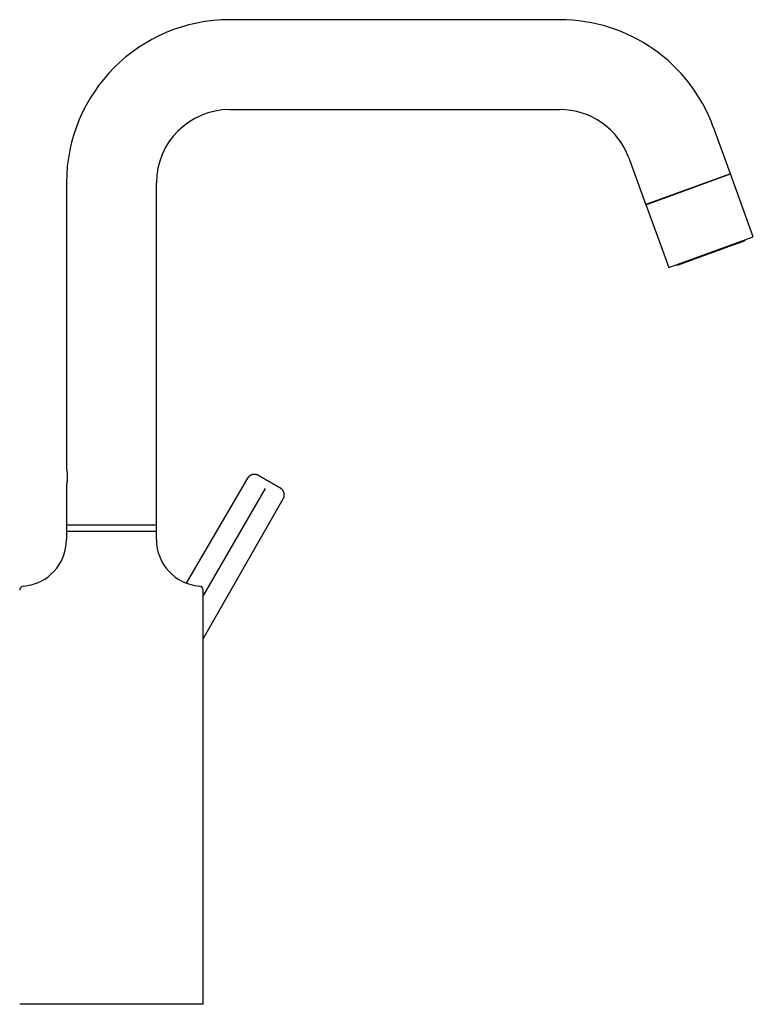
# Model space of a CAD drawing. Header units: millimetres. Extents: x 8 to 706, y 12 to 682.
# Tile 27 of 27: x 520 to 706, y 433 to 682. Entities that reach past the tile are written whole.
import ezdxf

# ---------------------------------------------------------------- set-up
doc = ezdxf.new("R2010")
doc.units = ezdxf.units.MM

msp = doc.modelspace()

# ---------------------------------------------------------------- linework, layer by layer
at = {"color": 7, "linetype": 'Continuous', "lineweight": 30}
for p, q in [((656.7, 682.22), (573.04, 682.22)), ((573.04, 659.42), (656.7, 659.42)), ((699.93, 643.1), (695.61, 654.98)), ((674.18, 647.18), (678.51, 635.3)), ((699.92, 643.13), (678.5, 635.33)), ((678.51, 635.3), (699.93, 643.1)), ((705.74, 627.15), (699.92, 643.13)), ((531.64, 640.82), (531.64, 568.37)), ((554.44, 552.55), (554.44, 640.82)), ((678.5, 635.33), (684.31, 619.35)), ((684.31, 619.35), (705.74, 627.15)), ((577.54, 565.93), (561.99, 539.33)), ((531.64, 564.17), (531.64, 552.55)), ((566.29, 536.02), (582.07, 563.33)), ((566.29, 525.2), (586.59, 560.71)), ((531.64, 554.03), (531.64, 550.38)), ((531.64, 552.55), (554.44, 552.55)), ((554.44, 550.38), (554.44, 554.03)), ((566.29, 432.53), (566.29, 537.57))]:
    msp.add_line(p, q, dxfattribs=at)
for centre, radius, start, end in [((573.04, 640.82), 41.4, 90, 180), ((656.7, 640.82), 41.4, 20, 90), ((573.04, 640.82), 18.6, 90, 180), ((656.7, 640.82), 18.6, 20, 90), ((519.79, 550.38), 11.85, 274.4633, 360), ((566.29, 550.38), 11.85, 180, 265.5367), ((520.79, 537.57), 1, 94.4633, 180), ((565.29, 537.57), 1, 0, 85.5367)]:
    msp.add_arc(centre, radius, start, end, dxfattribs=at)
for points, knots in [([(694.84, 623.03), (694.95, 623.06), (695.15, 623.14), (695.46, 623.25), (695.77, 623.36), (696.07, 623.47), (696.38, 623.59), (696.68, 623.69), (696.97, 623.8), (697.25, 623.9), (697.53, 624), (697.81, 624.1), (698.08, 624.21), (698.37, 624.31), (698.65, 624.41), (698.92, 624.51), (699.19, 624.61), (699.46, 624.71), (699.72, 624.8), (699.96, 624.89), (700.19, 624.97), (700.42, 625.06), (700.64, 625.14), (700.86, 625.22), (701.08, 625.3), (701.29, 625.37), (701.49, 625.45), (701.69, 625.52), (701.87, 625.59), (702.05, 625.65), (702.21, 625.71), (702.36, 625.76), (702.5, 625.81), (702.63, 625.86), (702.76, 625.91), (702.88, 625.95), (702.99, 625.99), (703.09, 626.03), (703.18, 626.06), (703.25, 626.09), (703.32, 626.11), (703.37, 626.13), (703.42, 626.15), (703.45, 626.16), (703.47, 626.17), (703.48, 626.17), (703.48, 626.17)], [0, 0, 0, 0, 0.0233508, 0.0466582, 0.0699535, 0.0932685, 0.1166346, 0.1400214, 0.1620152, 0.1839839, 0.2059541, 0.2279519, 0.2500037, 0.2733647, 0.2966764, 0.3199701, 0.3432775, 0.3666298, 0.3900093, 0.4120002, 0.4339646, 0.4559288, 0.4779192, 0.499962, 0.5233175, 0.5466275, 0.5699234, 0.5932367, 0.6165989, 0.6399866, 0.6619843, 0.6839568, 0.7059304, 0.7279315, 0.7499863, 0.7733554, 0.7966748, 0.8199758, 0.8432899, 0.8666485, 0.8900347, 0.912031, 0.9339993, 0.9559659, 0.9779574, 1, 1, 1, 1]), ([(703.48, 626.17), (703.49, 626.17), (703.51, 626.18), (703.53, 626.19), (703.55, 626.2), (703.57, 626.21), (703.58, 626.22), (703.59, 626.23), (703.6, 626.24), (703.61, 626.24), (703.62, 626.25), (703.63, 626.27), (703.66, 626.29), (703.68, 626.32), (703.7, 626.35), (703.71, 626.38), (703.72, 626.4), (703.73, 626.42), (703.73, 626.42)], [0, 0, 0, 0, 0.135531, 0.252505, 0.350913, 0.430853, 0.492633, 0.537082, 0.55353, 0.566947, 0.600505, 0.634277, 0.68793, 0.785501, 0.838958, 0.903603, 0.979737, 1, 1, 1, 1]), ([(686.67, 620.05), (686.67, 620.05), (686.66, 620.05), (686.67, 620.05), (686.69, 620.06), (686.72, 620.07), (686.77, 620.09), (686.82, 620.11), (686.88, 620.13), (686.95, 620.15), (687.03, 620.18), (687.12, 620.22), (687.22, 620.25), (687.33, 620.29), (687.46, 620.34), (687.6, 620.39), (687.74, 620.44), (687.9, 620.5), (688.06, 620.56), (688.23, 620.62), (688.4, 620.68), (688.58, 620.75), (688.77, 620.82), (688.97, 620.89), (689.18, 620.97), (689.41, 621.05), (689.64, 621.13), (689.88, 621.22), (690.12, 621.31), (690.37, 621.4), (690.62, 621.49), (690.87, 621.58), (691.12, 621.67), (691.38, 621.77), (691.65, 621.86), (691.93, 621.97), (692.22, 622.07), (692.51, 622.18), (692.8, 622.28), (693.1, 622.39), (693.4, 622.5), (693.69, 622.61), (693.97, 622.71), (694.26, 622.82), (694.55, 622.92), (694.75, 622.99), (694.84, 623.03)], [0, 0, 0, 0, 0.023354, 0.046662, 0.069957, 0.093269, 0.11663, 0.140015, 0.16201, 0.183981, 0.205954, 0.227956, 0.250014, 0.27338, 0.296699, 0.32, 0.343316, 0.366678, 0.390066, 0.412063, 0.434033, 0.456001, 0.477994, 0.500038, 0.523392, 0.546699, 0.569991, 0.593298, 0.616654, 0.640032, 0.662021, 0.683985, 0.705952, 0.727947, 0.749996, 0.77336, 0.796674, 0.819972, 0.843284, 0.866642, 0.89004, 0.912048, 0.934021, 0.955987, 0.977971, 1, 1, 1, 1]), ([(686.32, 620.08), (686.32, 620.08), (686.33, 620.08), (686.35, 620.07), (686.39, 620.05), (686.42, 620.04), (686.45, 620.03), (686.47, 620.03), (686.49, 620.03), (686.51, 620.03), (686.53, 620.03), (686.55, 620.03), (686.57, 620.03), (686.6, 620.03), (686.63, 620.04), (686.66, 620.05), (686.67, 620.05)], [0, 0, 0, 0, 0.017115, 0.072924, 0.128566, 0.23958, 0.295051, 0.323335, 0.356848, 0.398922, 0.451067, 0.514042, 0.588241, 0.704965, 0.842212, 1, 1, 1, 1]), ([(531.64, 568.37), (531.64, 568.37), (531.64, 568.37), (531.64, 568.36), (531.64, 568.34), (531.64, 568.33), (531.65, 568.32)], [0, 0, 0, 0, 0.223716, 0.47991, 0.739955, 1, 1, 1, 1]), ([(531.65, 568.32), (531.65, 568.31), (531.65, 568.29), (531.66, 568.25), (531.67, 568.21), (531.67, 568.16), (531.68, 568.1), (531.69, 568.04), (531.7, 567.98), (531.71, 567.91), (531.72, 567.83), (531.73, 567.75), (531.75, 567.66), (531.76, 567.57), (531.77, 567.48), (531.78, 567.38), (531.79, 567.28), (531.8, 567.17), (531.8, 567.06), (531.81, 566.95), (531.82, 566.84), (531.82, 566.72), (531.83, 566.61), (531.83, 566.49), (531.83, 566.37), (531.83, 566.25), (531.83, 566.14), (531.83, 566.02), (531.83, 565.91), (531.82, 565.79), (531.82, 565.68), (531.81, 565.57), (531.8, 565.46), (531.79, 565.35), (531.78, 565.25), (531.78, 565.15), (531.77, 565.05), (531.75, 564.96), (531.74, 564.87), (531.73, 564.79), (531.72, 564.71), (531.71, 564.63), (531.7, 564.56), (531.69, 564.49), (531.68, 564.43), (531.67, 564.38), (531.66, 564.33), (531.66, 564.29), (531.65, 564.25), (531.65, 564.22), (531.64, 564.2), (531.64, 564.18), (531.64, 564.17), (531.64, 564.17), (531.64, 564.17)], [0, 0, 0, 0, 0.019004, 0.038024, 0.057028, 0.07659, 0.096168, 0.115731, 0.134732, 0.153749, 0.172751, 0.192296, 0.211856, 0.231401, 0.25055, 0.269713, 0.288862, 0.308573, 0.328301, 0.348012, 0.367034, 0.386071, 0.405092, 0.424684, 0.444291, 0.463882, 0.482624, 0.50138, 0.520122, 0.539408, 0.558711, 0.577997, 0.596746, 0.615508, 0.634257, 0.653534, 0.672826, 0.692104, 0.711131, 0.730172, 0.749199, 0.768771, 0.788359, 0.807931, 0.827079, 0.846242, 0.86539, 0.885107, 0.90484, 0.924557, 0.943481, 0.962421, 0.981346, 1, 1, 1, 1]), ([(580.27, 566.66), (580.26, 566.66), (580.23, 566.68), (580.2, 566.69), (580.18, 566.71), (580.16, 566.72), (580.14, 566.73), (580.12, 566.74), (580.07, 566.76), (579.99, 566.79), (579.89, 566.83), (579.8, 566.85), (579.7, 566.88), (579.58, 566.9), (579.44, 566.92), (579.3, 566.93), (579.16, 566.92), (579.02, 566.91), (578.89, 566.89), (578.76, 566.86), (578.66, 566.83), (578.57, 566.8), (578.5, 566.77), (578.42, 566.74), (578.34, 566.7), (578.24, 566.64), (578.14, 566.58), (578.03, 566.5), (577.93, 566.42), (577.84, 566.33), (577.76, 566.24), (577.68, 566.15), (577.61, 566.04), (577.56, 565.97), (577.54, 565.93)], [0, 0, 0, 0, 0.013289, 0.024183, 0.032694, 0.039991, 0.047251, 0.054473, 0.061656, 0.10098, 0.130929, 0.161531, 0.193825, 0.234865, 0.278413, 0.32405, 0.369588, 0.41459, 0.456001, 0.496742, 0.53673, 0.559941, 0.584604, 0.611692, 0.641159, 0.677444, 0.71659, 0.758436, 0.802786, 0.839914, 0.878359, 0.917966, 0.958572, 1, 1, 1, 1]), ([(583.06, 565.04), (583.02, 565.07), (582.92, 565.12), (582.79, 565.2), (582.65, 565.28), (582.52, 565.36), (582.38, 565.44), (582.25, 565.51), (582.12, 565.59), (581.98, 565.67), (581.85, 565.75), (581.71, 565.83), (581.57, 565.91), (581.44, 565.98), (581.31, 566.05), (581.19, 566.12), (581.08, 566.19), (580.97, 566.25), (580.87, 566.31), (580.78, 566.36), (580.69, 566.41), (580.61, 566.46), (580.54, 566.5), (580.48, 566.54), (580.42, 566.57), (580.37, 566.6), (580.33, 566.62), (580.3, 566.64), (580.28, 566.65), (580.27, 566.66), (580.27, 566.66), (580.27, 566.66)], [0, 0, 0, 0, 0.03101, 0.062099, 0.093352, 0.124849, 0.156072, 0.187279, 0.218543, 0.24994, 0.285843, 0.321576, 0.357249, 0.393156, 0.429008, 0.4646, 0.500052, 0.535565, 0.571161, 0.60696, 0.642847, 0.678542, 0.714252, 0.750085, 0.786004, 0.821724, 0.857351, 0.89322, 0.929049, 0.964603, 1, 1, 1, 1]), ([(585.86, 563.43), (585.85, 563.43), (585.85, 563.43), (585.84, 563.44), (585.81, 563.45), (585.78, 563.47), (585.74, 563.5), (585.69, 563.52), (585.64, 563.56), (585.57, 563.6), (585.5, 563.64), (585.42, 563.68), (585.33, 563.73), (585.24, 563.79), (585.14, 563.84), (585.03, 563.91), (584.92, 563.97), (584.8, 564.04), (584.67, 564.11), (584.54, 564.19), (584.41, 564.27), (584.27, 564.35), (584.13, 564.43), (583.98, 564.52), (583.83, 564.6), (583.68, 564.69), (583.52, 564.78), (583.37, 564.87), (583.22, 564.95), (583.11, 565.01), (583.06, 565.04)], [0, 0, 0, 0, 0.035557, 0.070973, 0.106364, 0.141843, 0.177524, 0.21352, 0.249937, 0.286393, 0.322418, 0.358122, 0.393615, 0.42901, 0.464422, 0.499965, 0.535491, 0.57109, 0.606878, 0.642769, 0.678479, 0.714186, 0.749998, 0.786509, 0.822565, 0.858276, 0.893759, 0.929128, 0.964503, 1, 1, 1, 1]), ([(586.59, 560.71), (586.61, 560.74), (586.65, 560.82), (586.71, 560.93), (586.75, 561.05), (586.79, 561.17), (586.82, 561.29), (586.84, 561.41), (586.85, 561.55), (586.86, 561.67), (586.86, 561.78), (586.85, 561.88), (586.84, 561.96), (586.83, 562.04), (586.81, 562.11), (586.79, 562.21), (586.75, 562.33), (586.7, 562.47), (586.64, 562.6), (586.57, 562.73), (586.5, 562.85), (586.41, 562.96), (586.33, 563.05), (586.26, 563.13), (586.19, 563.19), (586.12, 563.25), (586.05, 563.3), (586, 563.34), (585.97, 563.36), (585.95, 563.38), (585.92, 563.39), (585.89, 563.41), (585.87, 563.42), (585.86, 563.43)], [0, 0, 0, 0, 0.041428, 0.082033, 0.121641, 0.160085, 0.197214, 0.241564, 0.283411, 0.322558, 0.358844, 0.388826, 0.416342, 0.441341, 0.464974, 0.488893, 0.536673, 0.585404, 0.630403, 0.675936, 0.72157, 0.765116, 0.806154, 0.838445, 0.869045, 0.898991, 0.924038, 0.949103, 0.95707, 0.965081, 0.973892, 0.985489, 1, 1, 1, 1]), ([(543.04, 554.03), (542.92, 554.03), (542.68, 554.03), (542.32, 554.03), (541.96, 554.03), (541.61, 554.03), (541.25, 554.03), (540.9, 554.03), (540.54, 554.03), (540.17, 554.03), (539.79, 554.03), (539.41, 554.03), (539.04, 554.03), (538.68, 554.03), (538.34, 554.03), (538.02, 554.03), (537.7, 554.03), (537.39, 554.03), (537.08, 554.03), (536.78, 554.03), (536.47, 554.03), (536.16, 554.03), (535.85, 554.03), (535.55, 554.03), (535.26, 554.03), (534.98, 554.03), (534.72, 554.03), (534.48, 554.03), (534.25, 554.03), (534.03, 554.03), (533.81, 554.03), (533.61, 554.03), (533.4, 554.03), (533.2, 554.03), (533.01, 554.03), (532.83, 554.03), (532.66, 554.03), (532.51, 554.03), (532.37, 554.03), (532.25, 554.03), (532.14, 554.03), (532.04, 554.03), (531.95, 554.03), (531.87, 554.03), (531.8, 554.03), (531.74, 554.03), (531.7, 554.03), (531.66, 554.03), (531.64, 554.03), (531.64, 554.03), (531.64, 554.03)], [0, 0, 0, 0, 0.02, 0.04, 0.06, 0.08, 0.1, 0.12, 0.140001, 0.162, 0.184, 0.206, 0.228, 0.25, 0.27, 0.29, 0.31, 0.33, 0.35, 0.37, 0.390001, 0.412, 0.434, 0.456, 0.478, 0.5, 0.52, 0.54, 0.56, 0.58, 0.6, 0.62, 0.640001, 0.662, 0.684, 0.706, 0.728, 0.75, 0.77, 0.79, 0.81, 0.83, 0.85, 0.87, 0.890001, 0.912, 0.934, 0.956, 0.978, 1, 1, 1, 1]), ([(554.44, 554.03), (554.44, 554.03), (554.43, 554.03), (554.42, 554.03), (554.39, 554.03), (554.35, 554.03), (554.3, 554.03), (554.24, 554.03), (554.16, 554.03), (554.07, 554.03), (553.97, 554.03), (553.85, 554.03), (553.71, 554.03), (553.57, 554.03), (553.43, 554.03), (553.28, 554.03), (553.11, 554.03), (552.94, 554.03), (552.76, 554.03), (552.57, 554.03), (552.36, 554.03), (552.13, 554.03), (551.89, 554.03), (551.64, 554.03), (551.37, 554.03), (551.11, 554.03), (550.84, 554.03), (550.58, 554.03), (550.3, 554.03), (550.02, 554.03), (549.74, 554.03), (549.44, 554.03), (549.14, 554.03), (548.81, 554.03), (548.47, 554.03), (548.12, 554.03), (547.76, 554.03), (547.41, 554.03), (547.07, 554.03), (546.73, 554.03), (546.39, 554.03), (546.04, 554.03), (545.7, 554.03), (545.35, 554.03), (544.98, 554.03), (544.61, 554.03), (544.22, 554.03), (543.82, 554.03), (543.43, 554.03), (543.17, 554.03), (543.04, 554.03)], [0, 0, 0, 0, 0.02, 0.04, 0.06, 0.08, 0.1, 0.12, 0.140001, 0.162, 0.184, 0.206, 0.228, 0.25, 0.27, 0.29, 0.31, 0.33, 0.35, 0.37, 0.390001, 0.412, 0.434, 0.456, 0.478, 0.5, 0.52, 0.54, 0.56, 0.58, 0.6, 0.62, 0.640001, 0.662, 0.684, 0.706, 0.728, 0.75, 0.77, 0.79, 0.81, 0.83, 0.85, 0.87, 0.890001, 0.912, 0.934, 0.956, 0.978, 1, 1, 1, 1]), ([(543.04, 432.53), (542.85, 432.53), (542.46, 432.53), (541.89, 432.53), (541.32, 432.53), (540.75, 432.53), (540.18, 432.53), (539.62, 432.53), (539.07, 432.53), (538.51, 432.53), (537.96, 432.53), (537.41, 432.53), (536.85, 432.53), (536.3, 432.53), (535.75, 432.53), (535.21, 432.53), (534.67, 432.53), (534.14, 432.53), (533.61, 432.53), (533.09, 432.53), (532.58, 432.53), (532.07, 432.53), (531.57, 432.53), (531.08, 432.53), (530.6, 432.53), (530.13, 432.53), (529.66, 432.53), (529.2, 432.53), (528.74, 432.53), (528.3, 432.53), (527.86, 432.53), (527.43, 432.53), (527.01, 432.53), (526.59, 432.53), (526.19, 432.53), (525.8, 432.53), (525.43, 432.53), (525.06, 432.53), (524.7, 432.53), (524.36, 432.53), (524.03, 432.53), (523.71, 432.53), (523.4, 432.53), (523.1, 432.53), (522.81, 432.53), (522.54, 432.53), (522.27, 432.53), (522.02, 432.53), (521.78, 432.53), (521.55, 432.53), (521.34, 432.53), (521.14, 432.53), (520.96, 432.53), (520.78, 432.53), (520.62, 432.53), (520.48, 432.53), (520.35, 432.53), (520.23, 432.53), (520.13, 432.53), (520.04, 432.53), (519.96, 432.53), (519.9, 432.53), (519.85, 432.53), (519.81, 432.53), (519.79, 432.53), (519.79, 432.53), (519.79, 432.53)], [0, 0, 0, 0, 0.01568, 0.03136, 0.04704, 0.06272, 0.0784, 0.0938, 0.1092, 0.1246, 0.14, 0.155714, 0.171429, 0.187143, 0.202857, 0.218571, 0.234286, 0.25, 0.26568, 0.28136, 0.29704, 0.31272, 0.3284, 0.3438, 0.3592, 0.3746, 0.39, 0.405714, 0.421429, 0.437143, 0.452857, 0.468571, 0.484286, 0.5, 0.51568, 0.53136, 0.54704, 0.56272, 0.5784, 0.5938, 0.6092, 0.6246, 0.64, 0.655714, 0.671429, 0.687143, 0.702857, 0.718571, 0.734286, 0.75, 0.76568, 0.78136, 0.79704, 0.81272, 0.8284, 0.8438, 0.8592, 0.8746, 0.89, 0.905714, 0.921429, 0.937143, 0.952857, 0.968571, 0.984286, 1, 1, 1, 1]), ([(566.29, 432.53), (566.28, 432.53), (566.28, 432.53), (566.26, 432.53), (566.23, 432.53), (566.18, 432.53), (566.11, 432.53), (566.04, 432.53), (565.95, 432.53), (565.84, 432.53), (565.73, 432.53), (565.6, 432.53), (565.45, 432.53), (565.29, 432.53), (565.12, 432.53), (564.93, 432.53), (564.73, 432.53), (564.52, 432.53), (564.29, 432.53), (564.05, 432.53), (563.8, 432.53), (563.54, 432.53), (563.26, 432.53), (562.98, 432.53), (562.68, 432.53), (562.38, 432.53), (562.06, 432.53), (561.72, 432.53), (561.38, 432.53), (561.02, 432.53), (560.65, 432.53), (560.27, 432.53), (559.88, 432.53), (559.48, 432.53), (559.07, 432.53), (558.65, 432.53), (558.22, 432.53), (557.78, 432.53), (557.34, 432.53), (556.89, 432.53), (556.43, 432.53), (555.97, 432.53), (555.49, 432.53), (555.01, 432.53), (554.51, 432.53), (554.01, 432.53), (553.5, 432.53), (552.98, 432.53), (552.46, 432.53), (551.93, 432.53), (551.4, 432.53), (550.87, 432.53), (550.32, 432.53), (549.78, 432.53), (549.23, 432.53), (548.68, 432.53), (548.14, 432.53), (547.59, 432.53), (547.03, 432.53), (546.47, 432.53), (545.9, 432.53), (545.33, 432.53), (544.76, 432.53), (544.18, 432.53), (543.61, 432.53), (543.23, 432.53), (543.04, 432.53)], [0, 0, 0, 0, 0.01568, 0.03136, 0.04704, 0.06272, 0.0784, 0.0938, 0.1092, 0.1246, 0.14, 0.155714, 0.171429, 0.187143, 0.202857, 0.218571, 0.234286, 0.25, 0.26568, 0.28136, 0.29704, 0.31272, 0.3284, 0.3438, 0.3592, 0.3746, 0.39, 0.405714, 0.421429, 0.437143, 0.452857, 0.468571, 0.484286, 0.5, 0.51568, 0.53136, 0.54704, 0.56272, 0.5784, 0.5938, 0.6092, 0.6246, 0.64, 0.655714, 0.671429, 0.687143, 0.702857, 0.718571, 0.734286, 0.75, 0.76568, 0.78136, 0.79704, 0.81272, 0.8284, 0.8438, 0.8592, 0.8746, 0.89, 0.905714, 0.921429, 0.937143, 0.952857, 0.968571, 0.984286, 1, 1, 1, 1])]:
    msp.add_open_spline(points, degree=3, knots=knots, dxfattribs=at)

doc.saveas('drawing.dxf')
